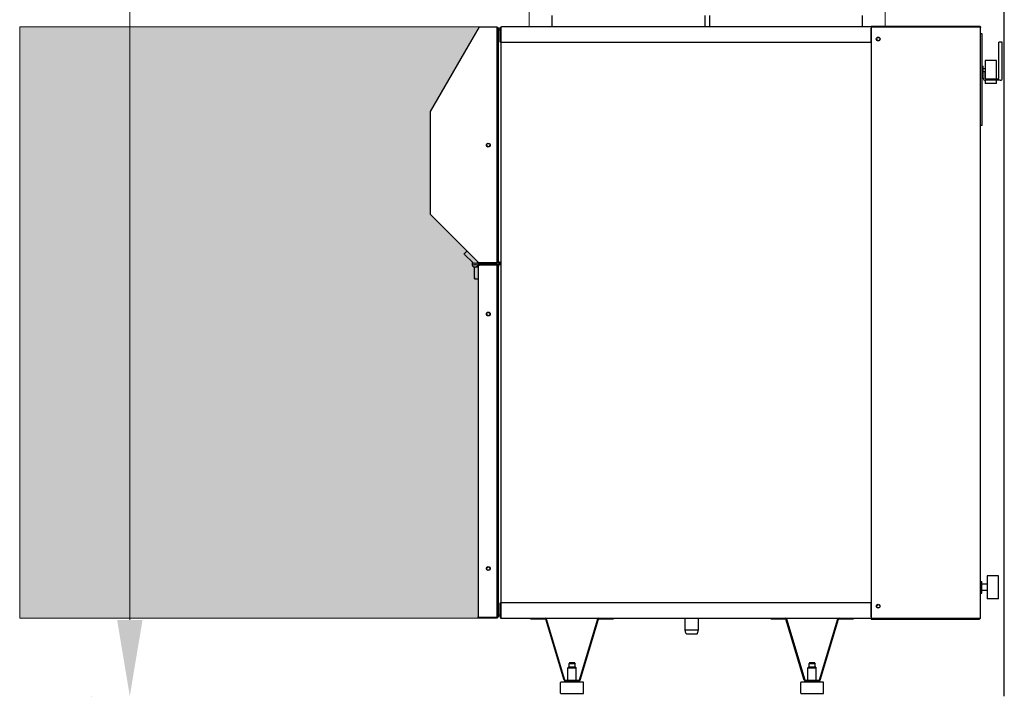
# Model space of a CAD drawing. Header units: millimetres. Extents: x -118717 to 8962, y 22910 to 145283.
# Tile 90 of 193: x -80927 to -79638, y 140214 to 141099. Entities that reach past the tile are written whole.
import ezdxf

# ---------------------------------------------------------------- set-up
doc = ezdxf.new("R2010")
doc.units = ezdxf.units.MM
doc.linetypes.add('phl_thick', pattern=[0])
for name, color, linetype, lineweight in [('VZT_21 ZAŘÍZENÍ - OBRYS', 1, 'Continuous', 30), ('VZT_23 ZAŘÍZENÍ - SERVISNÍ PROSTOR', 8, 'Continuous', 5), ('VZT_50 POPIS - OBECNE', 7, 'Continuous', 13), ('VZT_IZOLACE - TEPELNÁ', 6, 'IZOLACE TEPELNA', 13)]:
    doc.layers.add(name, color=color, linetype=linetype, lineweight=lineweight)
doc.styles.get("Standard").update_dxf_attribs({"font": 'arial.ttf'})
doc.linetypes.add('IZOLACE TEPELNA', pattern='A,12.7,-1.5,["T",Standard,S=2.54,R=0,X=0,Y=-1.27],-3', length=17.2)

msp = doc.modelspace()

# ---------------------------------------------------------------- hatches: boundary and pattern name
at = {"layer": 'VZT_23 ZAŘÍZENÍ - SERVISNÍ PROSTOR'}
h = msp.add_hatch(color=256, dxfattribs=at)
h.dxf.hatch_style = 1
h.paths.add_polyline_path([(-80326.5, 140316.3), (-80326.5, 140782), (-80388.9, 140844.4), (-80388.9, 140979.3), (-80326.5, 141090.3), (-80926.6, 141090.3), (-80926.6, 140316.3)])

# ---------------------------------------------------------------- linework, layer by layer
at = {"color": 8}
msp.add_line((-79637.8, 140214.2), (-79637.8, 142684), dxfattribs=at)
at = {"layer": 'VZT_21 ZAŘÍZENÍ - OBRYS'}
for p, q in [((-80229.9, 141105), (-80229.9, 141089.9)), ((-80029.9, 141105), (-80029.9, 141089.9)), ((-80023.9, 141105), (-80023.9, 141089.9)), ((-79823.9, 141105), (-79823.9, 141089.9)), ((-80324.8, 141090.3), (-80301.5, 141090.3)), ((-80301.5, 141089.4), (-80301.5, 141090.3)), ((-80301.5, 141089.4), (-80301.4, 141089.4)), ((-80301.5, 140781.3), (-80301.5, 141089.3)), ((-80301.4, 141088.7), (-80301.5, 141088.7)), ((-80301.5, 141088.6), (-80301.4, 141088.6)), ((-80301.4, 141088.7), (-80301.4, 141089.4)), ((-80300.6, 141088.7), (-80301.3, 141088.7)), ((-80300.6, 140781.7), (-80300.6, 141088.7)), ((-80299.9, 140783.3), (-80299.9, 141087.9)), ((-80296.9, 141088.2), (-80297.8, 141088.2)), ((-80297.8, 141069.9), (-80297.8, 141088.2)), ((-80296.9, 141088.2), (-80296.9, 141069.9)), ((-80296.8, 141088.2), (-80296.8, 141069.9)), ((-79812.1, 141089.9), (-80296.1, 141089.9)), ((-79812.1, 141089.9), (-79812.1, 141088.2)), ((-79811.9, 141089.9), (-79812.1, 141089.9)), ((-79812.1, 141089), (-79811.9, 141089)), ((-79812.1, 141069.9), (-79812.1, 141088.2)), ((-79811.9, 141091.1), (-79670.6, 141091.1)), ((-79811.9, 141090.2), (-79811.9, 141091.1)), ((-79670.6, 141090.2), (-79811.9, 141090.2)), ((-79811.9, 141090.1), (-79670.6, 141090.1)), ((-79811.9, 141090.1), (-79811.9, 140316.1)), ((-79694.8, 141090.1), (-79694.8, 141090.2)), ((-79670.6, 141090.2), (-79670.6, 141091.1)), ((-79668.9, 140316.8), (-79668.9, 141089.4)), ((-80299.9, 141086.3), (-80297.8, 141086.3)), ((-80296.8, 141087), (-80296.9, 141087)), ((-79811.9, 141087), (-79812.1, 141087)), ((-79666.9, 141081.1), (-79668.9, 141081.1)), ((-79666.9, 140961.1), (-79666.9, 141081.1)), ((-80296.9, 141069.9), (-80297.8, 141069.9)), ((-80296.9, 141069.9), (-80296.9, 140336.3)), ((-80296.8, 141069.9), (-79812.1, 141069.9)), ((-79644.9, 141022.9), (-79644.9, 141070.1)), ((-79640.4, 141070.1), (-79644.9, 141070.1)), ((-79640.4, 141022.9), (-79640.4, 141070.1)), ((-79666.9, 141038.6), (-79665.4, 141038.6)), ((-79665.4, 141031.1), (-79665.4, 141038.6)), ((-79662.9, 141045.6), (-79662.9, 141022.2)), ((-79648.4, 141046.1), (-79662.4, 141046.1)), ((-79647.9, 141022.2), (-79647.9, 141045.6)), ((-79666.9, 141023.6), (-79665.4, 141023.6)), ((-79662.9, 141035.1), (-79665.4, 141035.1)), ((-79665.4, 141022.9), (-79665.4, 141031.1)), ((-79663.4, 141031.1), (-79665.4, 141031.1)), ((-79663.4, 141031.1), (-79663.4, 141022.9)), ((-79662.9, 141027.1), (-79663.4, 141027.1)), ((-79662.9, 141020.2), (-79662.9, 141016.6)), ((-79662.6, 141022.1), (-79645.7, 141022.1)), ((-79643.2, 141020.1), (-79662.6, 141020.1)), ((-79648.4, 141016.1), (-79662.4, 141016.1)), ((-79647.9, 141016.6), (-79647.9, 141020.2)), ((-79666.9, 140961.1), (-79668.9, 140961.1)), ((-80345, 140792.9), (-80341.2, 140796.7)), ((-80344.5, 140792.4), (-80345, 140792.9)), ((-80344.5, 140792.4), (-80343.8, 140791.7)), ((-80334.1, 140782), (-80343.8, 140791.7)), ((-80333.4, 140782.7), (-80334.1, 140782)), ((-80326.5, 140779.8), (-80326.5, 140782)), ((-80326.5, 140777.6), (-80326.5, 140779.8)), ((-80301.5, 140781.3), (-80324.8, 140781.3)), ((-80301.5, 140781.2), (-80324.8, 140781.2)), ((-80324.8, 140780.3), (-80324.8, 140781.2)), ((-80301.5, 140780.3), (-80324.8, 140780.3)), ((-80324.8, 140779.3), (-80301.5, 140779.3)), ((-80324.8, 140778.4), (-80324.8, 140779.3)), ((-80301.5, 140778.4), (-80324.8, 140778.4)), ((-80301.5, 140778.3), (-80324.8, 140778.3)), ((-80305.9, 140781.2), (-80305.9, 140781.3)), ((-80305.9, 140779.3), (-80305.9, 140780.3)), ((-80301.5, 140782.6), (-80301.4, 140782.6)), ((-80301.4, 140782.5), (-80301.5, 140782.5)), ((-80301.5, 140781.8), (-80301.4, 140781.8)), ((-80300.6, 140781.7), (-80301.5, 140781.7)), ((-80301.5, 140781.2), (-80301.5, 140780.3)), ((-80301.5, 140778.4), (-80301.5, 140779.3)), ((-80301.5, 140779.3), (-80296.9, 140779.3)), ((-80301.5, 140317.3), (-80301.5, 140778.3)), ((-80301.5, 140778.1), (-80301.4, 140778.1)), ((-80301.4, 140782.5), (-80301.4, 140781.8)), ((-80301.4, 140777.4), (-80301.4, 140778.1)), ((-80300.3, 140782.3), (-80296.9, 140782.3)), ((-80299.9, 140783.3), (-80299.9, 140780.3)), ((-80299.9, 140780.3), (-80296.9, 140780.3)), ((-80299.9, 140776.6), (-80299.9, 140779.3)), ((-80296.9, 140779.3), (-80299.9, 140779.3)), ((-80331.5, 140762), (-80331.5, 140775.8)), ((-80326.5, 140775.8), (-80331.5, 140775.8)), ((-80326.5, 140777.6), (-80326.5, 140318)), ((-80301.4, 140777.4), (-80301.5, 140777.4)), ((-80301.5, 140777.3), (-80301.4, 140777.3)), ((-80301.3, 140777.4), (-80300.6, 140777.4)), ((-80300.6, 140777.4), (-80300.6, 140317.4)), ((-80299.9, 140319), (-80299.9, 140776.6)), ((-80331.5, 140762), (-80331.5, 140761.1)), ((-80331.5, 140760.3), (-80331.5, 140761.1)), ((-80331.5, 140760.3), (-80326.5, 140760.3)), ((-79660.4, 140371.3), (-79660.4, 140342.3)), ((-79645.9, 140371.8), (-79659.9, 140371.8)), ((-79645.4, 140342.3), (-79645.4, 140371.3)), ((-79668.9, 140364.3), (-79667.4, 140364.3)), ((-79667.4, 140349.3), (-79667.4, 140364.3)), ((-79660.4, 140360.8), (-79667.4, 140360.8)), ((-79660.4, 140352.8), (-79667.4, 140352.8)), ((-79668.9, 140349.3), (-79667.4, 140349.3)), ((-79645.9, 140341.8), (-79659.9, 140341.8)), ((-80297.8, 140336.3), (-80296.9, 140336.3)), ((-80297.8, 140318), (-80297.8, 140336.3)), ((-80296.9, 140336.3), (-80296.9, 140318)), ((-80296.8, 140336.3), (-80296.8, 140318)), ((-79812.1, 140336.3), (-80296.8, 140336.3)), ((-79812.1, 140318), (-79812.1, 140336.3)), ((-80325.4, 140317.4), (-80325.2, 140317.4)), ((-80301.5, 140317.3), (-80324.8, 140317.3)), ((-80301.5, 140317.2), (-80324.8, 140317.2)), ((-80324.8, 140316.3), (-80324.8, 140317.2)), ((-80301.5, 140316.3), (-80324.8, 140316.3)), ((-80301.5, 140318.3), (-80301.4, 140318.3)), ((-80301.4, 140318.2), (-80301.5, 140318.2)), ((-80301.5, 140317.5), (-80301.4, 140317.5)), ((-80301.5, 140317.4), (-80300.6, 140317.4)), ((-80301.5, 140317.2), (-80301.5, 140316.3)), ((-80301.4, 140318.2), (-80301.4, 140317.5)), ((-80297.8, 140320.3), (-80299.9, 140320.3)), ((-80296.9, 140318), (-80297.8, 140318)), ((-80296.8, 140319.2), (-80296.9, 140319.2)), ((-80296.1, 140316.3), (-79812.1, 140316.3)), ((-80257.8, 140315.4), (-80257.8, 140316.3)), ((-80257.8, 140315.4), (-80238.8, 140315.4)), ((-80214.1, 140235.2), (-80238.1, 140315)), ((-80237.3, 140315.5), (-80213.3, 140235.6)), ((-80193.9, 140235.6), (-80169.9, 140315.5)), ((-80193.1, 140235.2), (-80169.1, 140315)), ((-80168.4, 140315.4), (-80149.4, 140315.4)), ((-80149.4, 140315.4), (-80149.4, 140316.3)), ((-80055.5, 140301.1), (-80055.5, 140316.3)), ((-80038.3, 140301.1), (-80038.3, 140316.3)), ((-79943.6, 140315.4), (-79943.6, 140316.3)), ((-79943.6, 140315.4), (-79924.5, 140315.4)), ((-79899.8, 140235.2), (-79923.9, 140315)), ((-79923.1, 140315.5), (-79899.1, 140235.6)), ((-79879.6, 140235.6), (-79855.6, 140315.5)), ((-79878.9, 140235.2), (-79854.8, 140315)), ((-79854.1, 140315.4), (-79835.1, 140315.4)), ((-79835.1, 140315.4), (-79835.1, 140316.3)), ((-79812.1, 140319.2), (-79811.9, 140319.2)), ((-79812.1, 140318), (-79812.1, 140316.3)), ((-79811.9, 140317.2), (-79812.1, 140317.2)), ((-79812.1, 140316.3), (-79811.9, 140316.3)), ((-79811.9, 140316.1), (-79670.6, 140316.1)), ((-79811.9, 140316), (-79811.9, 140315.1)), ((-79670.6, 140316), (-79811.9, 140316)), ((-79811.9, 140315.1), (-79670.6, 140315.1)), ((-79670.6, 140316), (-79670.6, 140315.1)), ((-79670.1, 140316.2), (-79670.2, 140316.2)), ((-80055.5, 140301.1), (-80038.3, 140301.1)), ((-80054.7, 140296.8), (-80055.5, 140301.1)), ((-80039.2, 140296.8), (-80038.3, 140301.1)), ((-80053.9, 140296.1), (-80040, 140296.1)), ((-80208.3, 140252.3), (-80209.1, 140251.5)), ((-80209.1, 140251.5), (-80198.2, 140251.5)), ((-80209.1, 140235.2), (-80209.1, 140251.5)), ((-80199, 140252.3), (-80208.3, 140252.3)), ((-80207.1, 140257.8), (-80207.6, 140257.3)), ((-80207.6, 140257.3), (-80199.6, 140257.3)), ((-80207.6, 140252.3), (-80207.6, 140257.3)), ((-80200.1, 140257.8), (-80207.1, 140257.8)), ((-80200.1, 140257.8), (-80199.6, 140257.3)), ((-80199.6, 140252.3), (-80199.6, 140257.3)), ((-80199, 140252.3), (-80198.2, 140251.5)), ((-80198.2, 140235.2), (-80198.2, 140251.5)), ((-79894, 140252.3), (-79894.8, 140251.5)), ((-79894.8, 140251.5), (-79883.9, 140251.5)), ((-79894.8, 140235.2), (-79894.8, 140251.5)), ((-79884.7, 140252.3), (-79894, 140252.3)), ((-79892.8, 140257.8), (-79893.3, 140257.3)), ((-79893.3, 140257.3), (-79885.3, 140257.3)), ((-79893.3, 140252.3), (-79893.3, 140257.3)), ((-79885.8, 140257.8), (-79892.8, 140257.8)), ((-79885.8, 140257.8), (-79885.3, 140257.3)), ((-79885.3, 140252.3), (-79885.3, 140257.3)), ((-79884.7, 140252.3), (-79883.9, 140251.5)), ((-79883.9, 140235.2), (-79883.9, 140251.5)), ((-80218.6, 140218.3), (-80218.6, 140232.3)), ((-80189.1, 140232.8), (-80218.1, 140232.8)), ((-80212.6, 140235.2), (-80194.6, 140235.2)), ((-80194.6, 140234.3), (-80212.6, 140234.3)), ((-80211.1, 140234.3), (-80211.1, 140232.8)), ((-80196.1, 140234.3), (-80196.1, 140232.8)), ((-80188.6, 140218.3), (-80188.6, 140232.3)), ((-79904.3, 140218.3), (-79904.3, 140232.3)), ((-79874.8, 140232.8), (-79903.8, 140232.8)), ((-79898.4, 140235.2), (-79880.3, 140235.2)), ((-79880.3, 140234.3), (-79898.4, 140234.3)), ((-79896.8, 140234.3), (-79896.8, 140232.8)), ((-79881.8, 140234.3), (-79881.8, 140232.8)), ((-79874.3, 140218.3), (-79874.3, 140232.3)), ((-80218.1, 140217.8), (-80189.1, 140217.8)), ((-79903.8, 140217.8), (-79874.8, 140217.8))]:
    msp.add_line(p, q, dxfattribs=at)
msp.add_lwpolyline([(-80326.5, 140782), (-80388.9, 140844.4), (-80388.9, 140979.3), (-80324.8, 141090.3)], dxfattribs=at)
for centre, radius in [((-79802.9, 141074.1), 2.5), ((-79802.9, 141074.1), 2.15), ((-80313.2, 140935.3), 2.5), ((-80313.2, 140935.3), 2.15), ((-80330.5, 140779.8), 1.5), ((-80313.2, 140714.3), 2.5), ((-80313.2, 140714.3), 2.15), ((-80313.2, 140381.3), 2.5), ((-80313.2, 140381.3), 2.15), ((-79802.9, 140332.1), 2.5), ((-79802.9, 140332.1), 2.15)]:
    msp.add_circle(centre, radius, dxfattribs=at)
for centre, radius, start, end in [((-79662.4, 141045.6), 0.5, 90, 180), ((-79648.4, 141045.6), 0.5, 0, 90), ((-79662.6, 141022.9), 2.8, 180, 270), ((-79662.6, 141022.9), 0.8, 180, 270), ((-79645.7, 141022.9), 0.8, 270, 0), ((-79643.2, 141022.9), 2.8, 270, 0), ((-79662.4, 141016.6), 0.5, 180, 270), ((-79648.4, 141016.6), 0.5, 270, 0), ((-80330.5, 140779.8), 4, 135, 45), ((-79659.9, 140371.3), 0.5, 90, 180), ((-79645.9, 140371.3), 0.5, 0, 90), ((-79659.9, 140342.3), 0.5, 180, 270), ((-79645.9, 140342.3), 0.5, 270, 0), ((-80238.8, 140314.6), 1.7, 30, 90), ((-80238.8, 140314.6), 0.8, 30, 90), ((-80168.4, 140314.6), 1.7, 90, 150), ((-80168.4, 140314.6), 0.8, 90, 150), ((-79924.5, 140314.6), 1.7, 30, 90), ((-79924.5, 140314.6), 0.8, 30, 90), ((-79854.1, 140314.6), 1.7, 90, 150), ((-79854.1, 140314.6), 0.8, 90, 150), ((-80053.9, 140296.9), 0.8, 191.3099, 270), ((-80040, 140296.9), 0.8, 270, 348.6901), ((-80218.1, 140232.3), 0.5, 90, 180), ((-80212.6, 140236), 1.7, 210, 270), ((-80212.6, 140236), 0.8, 210, 270), ((-80194.6, 140236), 0.8, 270, 330), ((-80194.6, 140236), 1.7, 270, 330), ((-80189.1, 140232.3), 0.5, 0, 90), ((-79903.8, 140232.3), 0.5, 90, 180), ((-79898.4, 140236), 1.7, 210, 270), ((-79898.4, 140236), 0.8, 210, 270), ((-79880.3, 140236), 0.8, 270, 330), ((-79880.3, 140236), 1.7, 270, 330), ((-79874.8, 140232.3), 0.5, 0, 90), ((-80218.1, 140218.3), 0.5, 180, 270), ((-80189.1, 140218.3), 0.5, 270, 0), ((-79903.8, 140218.3), 0.5, 180, 270), ((-79874.8, 140218.3), 0.5, 270, 0)]:
    msp.add_arc(centre, radius, start, end, dxfattribs=at)
for points, knots in [([(-80301.4, 141089.4), (-80300.8, 141089.4), (-80300.2, 141089), (-80300, 141088.5), (-80300, 141088.3), (-80299.9, 141088.1), (-80299.9, 141087.9)], [-1, -1, -1, -1, -0.223, -0.223, -0.223, 0, 0, 0, 0]), ([(-80300.6, 141088.4), (-80300.3, 141088.3), (-80300.1, 141088.2), (-80300, 141088.1), (-80300, 141088), (-80299.9, 141088), (-80299.9, 141087.9)], [-0.6418783, -0.6418783, -0.6418783, -0.6418783, -0.2229997, -0.2229997, -0.2229997, 0, 0, 0, 0]), ([(-80297.8, 141088.2), (-80297.8, 141088.9), (-80297.4, 141089.6), (-80296.8, 141089.8), (-80296.6, 141089.9), (-80296.3, 141089.9), (-80296.1, 141089.9)], [-1, -1, -1, -1, -0.246936, -0.246936, -0.246936, 0, 0, 0, 0]), ([(-80296.7, 141088.8), (-80296.8, 141088.7), (-80296.9, 141088.5), (-80296.9, 141088.4), (-80296.9, 141088.3), (-80296.9, 141088.3), (-80296.9, 141088.2)], [0.4745945, 0.4745945, 0.4745945, 0.4745945, 0.9092253, 0.9092253, 0.9092253, 1, 1, 1, 1]), ([(-80296.7, 141088.8), (-80296.5, 141089.3), (-80296.4, 141089.6), (-80296.3, 141089.8), (-80296.2, 141089.9), (-80296.2, 141089.9), (-80296.1, 141089.9)], [-0.7752376, -0.7752376, -0.7752376, -0.7752376, -0.2469362, -0.2469362, -0.2469362, 0, 0, 0, 0]), ([(-79670.6, 141091.1), (-79670, 141091.1), (-79669.3, 141090.7), (-79669.1, 141090.1), (-79669, 141089.9), (-79668.9, 141089.7), (-79668.9, 141089.4)], [-1, -1, -1, -1, -0.246936, -0.246936, -0.246936, 0, 0, 0, 0]), ([(-79670, 141090), (-79670.2, 141090.1), (-79670.3, 141090.2), (-79670.5, 141090.2), (-79670.6, 141090.2), (-79670.6, 141090.2), (-79670.6, 141090.2)], [0.4745945, 0.4745945, 0.4745945, 0.4745945, 0.9092253, 0.9092253, 0.9092253, 1, 1, 1, 1]), ([(-79670, 141090), (-79669.6, 141089.9), (-79669.2, 141089.7), (-79669.1, 141089.6), (-79669, 141089.6), (-79668.9, 141089.5), (-79668.9, 141089.4)], [-0.7752376, -0.7752376, -0.7752376, -0.7752376, -0.2469362, -0.2469362, -0.2469362, 0, 0, 0, 0]), ([(-80324.8, 140780.3), (-80325.5, 140780.3), (-80326.1, 140780.8), (-80326.4, 140781.4), (-80326.5, 140781.6), (-80326.5, 140781.8), (-80326.5, 140782)], [-1, -1, -1, -1, -0.246936, -0.246936, -0.246936, 0, 0, 0, 0]), ([(-80325.4, 140781.5), (-80325.9, 140781.6), (-80326.2, 140781.7), (-80326.4, 140781.9), (-80326.5, 140781.9), (-80326.5, 140782), (-80326.5, 140782)], [-0.7752376, -0.7752376, -0.7752376, -0.7752376, -0.2469362, -0.2469362, -0.2469362, 0, 0, 0, 0]), ([(-80324.8, 140779.3), (-80325.5, 140779.3), (-80326.1, 140778.9), (-80326.4, 140778.3), (-80326.5, 140778.1), (-80326.5, 140777.9), (-80326.5, 140777.6)], [-1, -1, -1, -1, -0.246936, -0.246936, -0.246936, 0, 0, 0, 0]), ([(-80325.4, 140778.2), (-80325.9, 140778.1), (-80326.2, 140777.9), (-80326.4, 140777.8), (-80326.5, 140777.8), (-80326.5, 140777.7), (-80326.5, 140777.6)], [-0.7752376, -0.7752376, -0.7752376, -0.7752376, -0.2469362, -0.2469362, -0.2469362, 0, 0, 0, 0]), ([(-80325.4, 140781.5), (-80325.3, 140781.4), (-80325.1, 140781.3), (-80324.9, 140781.2), (-80324.9, 140781.2), (-80324.9, 140781.2), (-80324.8, 140781.2)], [0.4745945, 0.4745945, 0.4745945, 0.4745945, 0.9092253, 0.9092253, 0.9092253, 1, 1, 1, 1]), ([(-80325.4, 140778.2), (-80325.3, 140778.3), (-80325.1, 140778.4), (-80324.9, 140778.4), (-80324.9, 140778.4), (-80324.9, 140778.4), (-80324.8, 140778.4)], [0.4745945, 0.4745945, 0.4745945, 0.4745945, 0.9092253, 0.9092253, 0.9092253, 1, 1, 1, 1]), ([(-80301.4, 140778.1), (-80300.8, 140778.1), (-80300.2, 140777.7), (-80300, 140777.2), (-80300, 140777), (-80299.9, 140776.8), (-80299.9, 140776.6)], [-1, -1, -1, -1, -0.223, -0.223, -0.223, 0, 0, 0, 0]), ([(-80300.6, 140782.1), (-80300.4, 140782.3), (-80300.1, 140782.5), (-80300, 140782.8), (-80300, 140783), (-80299.9, 140783.2), (-80299.9, 140783.3)], [-0.6418783, -0.6418783, -0.6418783, -0.6418783, -0.2229997, -0.2229997, -0.2229997, 0, 0, 0, 0]), ([(-80300.6, 140782.9), (-80300.3, 140783), (-80300.1, 140783.1), (-80300, 140783.2), (-80300, 140783.2), (-80299.9, 140783.3), (-80299.9, 140783.3)], [-0.6418783, -0.6418783, -0.6418783, -0.6418783, -0.2229997, -0.2229997, -0.2229997, 0, 0, 0, 0]), ([(-80300.6, 140777.1), (-80300.3, 140777), (-80300.1, 140776.9), (-80300, 140776.8), (-80300, 140776.7), (-80299.9, 140776.7), (-80299.9, 140776.6)], [-0.6418783, -0.6418783, -0.6418783, -0.6418783, -0.2229997, -0.2229997, -0.2229997, 0, 0, 0, 0]), ([(-80324.8, 140316.3), (-80325.5, 140316.3), (-80326.1, 140316.8), (-80326.4, 140317.4), (-80326.5, 140317.6), (-80326.5, 140317.8), (-80326.5, 140318)], [-1, -1, -1, -1, -0.246936, -0.246936, -0.246936, 0, 0, 0, 0]), ([(-80325.4, 140317.5), (-80325.9, 140317.6), (-80326.2, 140317.7), (-80326.4, 140317.9), (-80326.5, 140317.9), (-80326.5, 140318), (-80326.5, 140318)], [-0.7752376, -0.7752376, -0.7752376, -0.7752376, -0.2469362, -0.2469362, -0.2469362, 0, 0, 0, 0]), ([(-80325.4, 140317.5), (-80325.3, 140317.4), (-80325.1, 140317.3), (-80324.9, 140317.2), (-80324.9, 140317.2), (-80324.9, 140317.2), (-80324.8, 140317.2)], [0.4745945, 0.4745945, 0.4745945, 0.4745945, 0.9092253, 0.9092253, 0.9092253, 1, 1, 1, 1]), ([(-80300.6, 140317.8), (-80300.4, 140318), (-80300.1, 140318.2), (-80300, 140318.5), (-80300, 140318.7), (-80299.9, 140318.9), (-80299.9, 140319)], [-0.6418783, -0.6418783, -0.6418783, -0.6418783, -0.2229997, -0.2229997, -0.2229997, 0, 0, 0, 0]), ([(-80300.6, 140318.6), (-80300.3, 140318.7), (-80300.1, 140318.8), (-80300, 140318.9), (-80300, 140318.9), (-80299.9, 140319), (-80299.9, 140319)], [-0.6418783, -0.6418783, -0.6418783, -0.6418783, -0.2229997, -0.2229997, -0.2229997, 0, 0, 0, 0]), ([(-80297.8, 140318), (-80297.8, 140317.4), (-80297.4, 140316.7), (-80296.8, 140316.5), (-80296.6, 140316.4), (-80296.3, 140316.3), (-80296.1, 140316.3)], [-1, -1, -1, -1, -0.246936, -0.246936, -0.246936, 0, 0, 0, 0]), ([(-80296.7, 140317.5), (-80296.8, 140317.6), (-80296.9, 140317.7), (-80296.9, 140317.9), (-80296.9, 140318), (-80296.9, 140318), (-80296.9, 140318)], [0.4745945, 0.4745945, 0.4745945, 0.4745945, 0.9092253, 0.9092253, 0.9092253, 1, 1, 1, 1]), ([(-80296.7, 140317.5), (-80296.5, 140317), (-80296.4, 140316.6), (-80296.3, 140316.5), (-80296.2, 140316.4), (-80296.2, 140316.3), (-80296.1, 140316.3)], [-0.7752376, -0.7752376, -0.7752376, -0.7752376, -0.2469362, -0.2469362, -0.2469362, 0, 0, 0, 0]), ([(-79670.6, 140315.1), (-79670, 140315.1), (-79669.3, 140315.6), (-79669.1, 140316.2), (-79669, 140316.4), (-79668.9, 140316.6), (-79668.9, 140316.8)], [-1, -1, -1, -1, -0.2469362, -0.2469362, -0.2469362, 0, 0, 0, 0]), ([(-79670, 140316.3), (-79670.2, 140316.2), (-79670.3, 140316.1), (-79670.5, 140316), (-79670.6, 140316), (-79670.6, 140316), (-79670.6, 140316)], [0.4745945, 0.4745945, 0.4745945, 0.4745945, 0.9092253, 0.9092253, 0.9092253, 1, 1, 1, 1]), ([(-79670, 140316.3), (-79669.6, 140316.4), (-79669.2, 140316.5), (-79669.1, 140316.7), (-79669, 140316.7), (-79668.9, 140316.8), (-79668.9, 140316.8)], [-0.7752376, -0.7752376, -0.7752376, -0.7752376, -0.2469362, -0.2469362, -0.2469362, 0, 0, 0, 0])]:
    msp.add_open_spline(points, degree=3, knots=knots, dxfattribs=at)
for points in [[(-80301.3, 141088.7), (-80301.4, 141088.7), (-80301.4, 141088.7), (-80301.4, 141088.7)], [(-80301.4, 141088.6), (-80301.2, 141088.6), (-80301.1, 141088.5), (-80300.9, 141088.5)], [(-80296.8, 141088.2), (-80296.8, 141088.4), (-80296.7, 141088.6), (-80296.7, 141088.8)], [(-79670.6, 141090.1), (-79670.4, 141090.1), (-79670.2, 141090), (-79670, 141090)], [(-80296.9, 141087), (-80296.9, 141086.9), (-80296.9, 141086.8), (-80296.8, 141086.7)], [(-80324.8, 140781.3), (-80325, 140781.4), (-80325.2, 140781.4), (-80325.4, 140781.5)], [(-80324.8, 140778.3), (-80325, 140778.3), (-80325.2, 140778.2), (-80325.4, 140778.2)], [(-80301.4, 140782.6), (-80301.2, 140782.7), (-80301.1, 140782.8), (-80300.9, 140782.8)], [(-80301.3, 140782.5), (-80301.4, 140782.5), (-80301.4, 140782.5), (-80301.4, 140782.5)], [(-80301.4, 140781.8), (-80301.4, 140781.8), (-80301.3, 140781.8), (-80301.3, 140781.8)], [(-80301.3, 140777.4), (-80301.4, 140777.4), (-80301.4, 140777.4), (-80301.4, 140777.4)], [(-80301.4, 140777.3), (-80301.2, 140777.3), (-80301.1, 140777.2), (-80300.9, 140777.2)], [(-80324.8, 140317.3), (-80325, 140317.4), (-80325.2, 140317.4), (-80325.4, 140317.5)], [(-80301.4, 140318.3), (-80301.2, 140318.4), (-80301.1, 140318.5), (-80300.9, 140318.5)], [(-80301.3, 140318.2), (-80301.4, 140318.2), (-80301.4, 140318.2), (-80301.4, 140318.2)], [(-80301.4, 140317.5), (-80301.4, 140317.5), (-80301.3, 140317.5), (-80301.3, 140317.5)], [(-80296.9, 140319.2), (-80296.9, 140319.4), (-80296.9, 140319.5), (-80296.8, 140319.6)], [(-80296.8, 140318), (-80296.8, 140317.8), (-80296.7, 140317.6), (-80296.7, 140317.5)], [(-79670.6, 140316.1), (-79670.4, 140316.2), (-79670.2, 140316.2), (-79670, 140316.3)]]:
    msp.add_open_spline(points, degree=3, dxfattribs=at)
at = {"layer": 'VZT_23 ZAŘÍZENÍ - SERVISNÍ PROSTOR'}
msp.add_lwpolyline([(-80324.8, 140316.3), (-80926.6, 140316.3), (-80926.6, 141090.3), (-80324.9, 141090.3)], dxfattribs=at)
at = {"layer": 'VZT_50 POPIS - OBECNE', "linetype": 'phl_thick'}
for p, q in [((-80782.5, 142314.2), (-80782.5, 140314.2)), ((-80832.5, 140214.2), (-80832.5, 140214.2))]:
    msp.add_line(p, q, dxfattribs=at)
msp.add_solid([(-80799.1, 140314.2), (-80765.8, 140314.2), (-80782.5, 140214.2)], dxfattribs=at)
at = {"layer": 'VZT_IZOLACE - TEPELNÁ', "ltscale": 0.5}
for p, q in [((-80259.9, 141089.9), (-80259.8, 141830.6)), ((-79793.9, 141469), (-79793.9, 141091.1))]:
    msp.add_line(p, q, dxfattribs=at)

doc.saveas('drawing.dxf')
